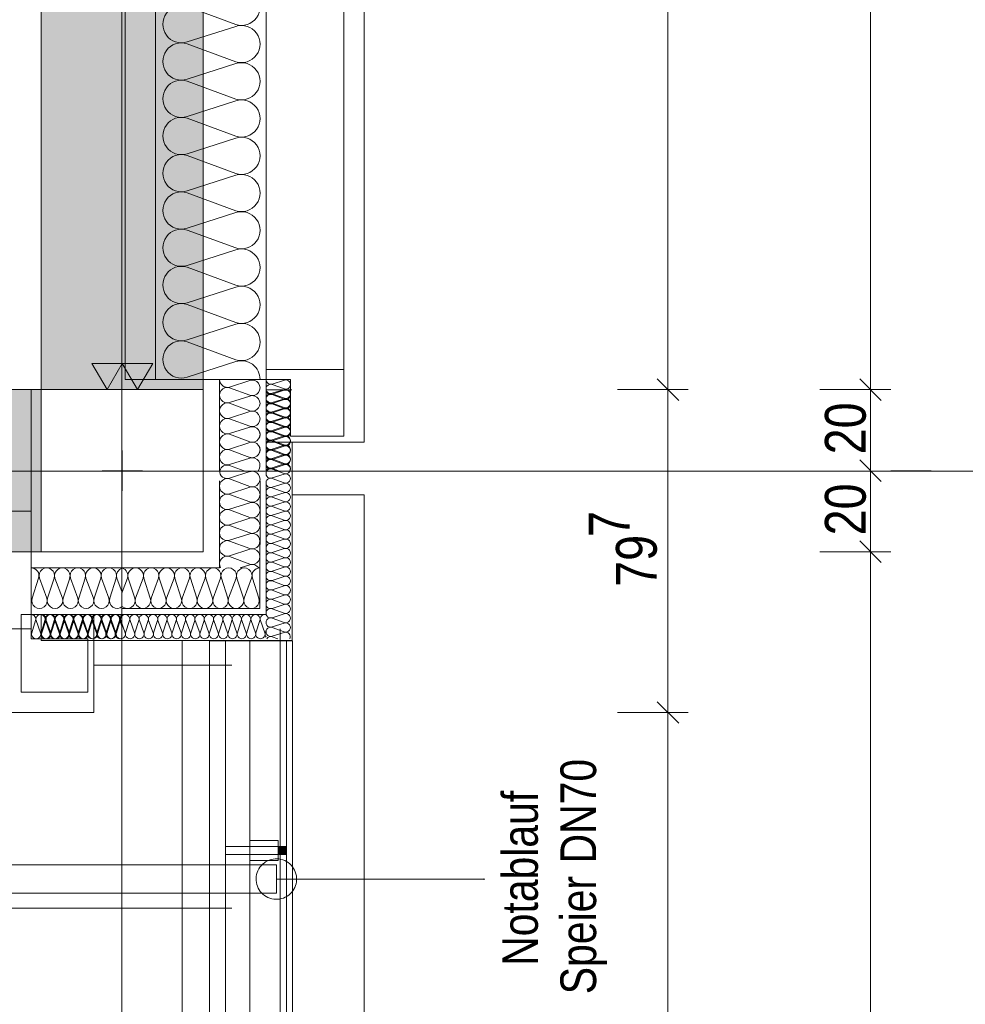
# Model space of a CAD drawing. Extents: x -620 to 3480, y 62 to 1102.
# Tile 52 of 256: x 3 to 50, y 575 to 623. Entities that reach past the tile are written whole.
import ezdxf
from ezdxf.lldxf.tags import DXFTag

# ---------------------------------------------------------------- set-up
doc = ezdxf.new("R2010")
doc.units = 0
doc.layers.get('0').update_dxf_attribs({"lineweight": 13})
for name, color, linetype, lineweight, true_color in [('30 -33 Aussenwände- 3 Aussenstützen', 7, 'Continuous', 50, 0x0000dd), ('30 -33 Aussenwände- 7 Fassade_ Elemente', 7, 'Continuous', 9, 0x00aacc), ('30 -34 Innenwände- 6 Elemente', 7, 'Continuous', 9, 0xff6633), ('30 -35 Decken- 1 Konstruktion-Träger- Stahlbeton', 7, 'grob-A06G9SLJ8I', 13, 0x33aa00), ('30 -36 Dächer- 3 Dachbeläge', 7, 'Continuous', 15, 0x9999ff), ('30 -36 Dächer- 4 Dachbekleidungen', 7, 'Continuous', 9, 0xccccff), ('40 -41 Abwasser_Wasser_Gas- 1 Abwasser + sanitäre Anlagen', 7, 'Continuous', 9, 0xff6633), ('70 -72 Beschriftung- 1 Beschriftung allgemein', 7, 'Continuous', 9, 0xff6633), ('70 -72 Beschriftung- 2 Beschriftung Bauteile', 7, 'Continuous', 9, 0x9999ff), ('70 -76 Bemaßung- 2 Allgemein', 9, 'Continuous', 5, 0x808080), ('iwb_Schraffur_Unterzug', 7, 'Continuous', 5, 0xffffcc)]:
    doc.layers.add(name, color=color, linetype=linetype, lineweight=lineweight, true_color=true_color)
for name, color, linetype, lineweight in [('40 -41 Abwasser_Wasser_Gas- 2 Wasser-1', 7, 'Continuous', 15), ('60- 61 allgemeine Ausstattung- 4 Terrassen', 7, 'Continuous', 9), ('70 -71 Achsen- 1 Gebäudeachsen', 7, 'STRICHPUNKT2-A06G9SLK8I', 18)]:
    doc.layers.add(name, color=color, linetype=linetype, lineweight=lineweight)
doc.styles.get("Standard").update_dxf_attribs({"font": 'ARIALN.TTF'})
tags = doc.linetypes.add('grob-A06G9SLJ8I', pattern=[14, 3, -8, 3]).pattern_tags.tags
tags[8:9] = [DXFTag(74, 4), DXFTag(75, 0), DXFTag(340, '0'), DXFTag(46, 0.0), DXFTag(50, 0.0), DXFTag(44, 0.0), DXFTag(45, 0.0)]
tags[6:7] = [DXFTag(74, 4), DXFTag(75, 0), DXFTag(340, '0'), DXFTag(46, 0.0), DXFTag(50, 0.0), DXFTag(44, 0.0), DXFTag(45, 0.0)]
tags[4:5] = [DXFTag(74, 4), DXFTag(75, 0), DXFTag(340, '0'), DXFTag(46, 0.0), DXFTag(50, 0.0), DXFTag(44, 0.0), DXFTag(45, 0.0)]
tags = doc.linetypes.add('STRICHPUNKT2-A06G9SLK8I', pattern=[12.7, 6.35, -3.175, 0, -3.175]).pattern_tags.tags
tags[10:11] = [DXFTag(74, 4), DXFTag(75, 0), DXFTag(340, '0'), DXFTag(46, 0.0), DXFTag(50, 0.0), DXFTag(44, 0.0), DXFTag(45, 0.0)]
tags[8:9] = [DXFTag(74, 4), DXFTag(75, 0), DXFTag(340, '0'), DXFTag(46, 0.0), DXFTag(50, 0.0), DXFTag(44, 0.0), DXFTag(45, 0.0)]
tags[6:7] = [DXFTag(74, 4), DXFTag(75, 0), DXFTag(340, '0'), DXFTag(46, 0.0), DXFTag(50, 0.0), DXFTag(44, 0.0), DXFTag(45, 0.0)]
tags[4:5] = [DXFTag(74, 4), DXFTag(75, 0), DXFTag(340, '0'), DXFTag(46, 0.0), DXFTag(50, 0.0), DXFTag(44, 0.0), DXFTag(45, 0.0)]

# ---------------------------------------------------------------- blocks, each defined once
blk = doc.blocks.new('Referenz-A06G9SLM8I')
at = {"layer": '30 -33 Aussenwände- 3 Aussenstützen', "color": 0, "linetype": 'Continuous', "lineweight": -2, "ltscale": 0.13}
for p, q in [((3.996, 604.904), (3.996, 596.904)), ((11.996, 604.904), (3.996, 604.904)), ((11.996, 596.904), (11.996, 604.904)), ((3.996, 596.904), (11.996, 596.904))]:
    blk.add_line(p, q, dxfattribs=at)
at = {"layer": '30 -33 Aussenwände- 3 Aussenstützen', "color": 0, "lineweight": -2}
for p, q in [((7.996, 601.904), (7.996, 599.904)), ((6.996, 600.904), (8.996, 600.904))]:
    blk.add_line(p, q, dxfattribs=at)
at = {"layer": '30 -33 Aussenwände- 7 Fassade_ Elemente', "color": 0, "linetype": 'Continuous', "lineweight": -2, "ltscale": 0.13}
for p, q in [((15.096, 765.904), (15.096, 600.904)), ((19.936, 602.304), (19.936, 764.504)), ((8.136, 761.404), (8.136, 605.404)), ((9.636, 605.404), (9.636, 761.404)), ((15.096, 605.904), (15.096, 760.904)), ((18.936, 760.904), (18.936, 605.904)), ((11.196, 623.815), (13.596, 622.928)), ((13.596, 622.838), (11.196, 622.067)), ((11.196, 621.977), (13.596, 621.09)), ((13.596, 621), (11.196, 620.228)), ((11.196, 620.138), (13.596, 619.251)), ((13.596, 619.161), (11.196, 618.39)), ((11.196, 618.3), (13.596, 617.412)), ((13.596, 617.322), (11.196, 616.551)), ((11.196, 616.461), (13.596, 615.574)), ((13.596, 615.484), (11.196, 614.713)), ((11.196, 614.623), (13.596, 613.735)), ((13.596, 613.645), (11.196, 612.874)), ((11.196, 612.784), (13.596, 611.897)), ((13.596, 611.807), (11.196, 611.036)), ((11.196, 610.946), (13.596, 610.058)), ((13.596, 609.968), (11.196, 609.197)), ((11.196, 609.107), (13.596, 608.22)), ((13.596, 608.13), (11.196, 607.359)), ((11.196, 607.269), (13.596, 606.381)), ((13.596, 606.291), (11.196, 605.52)), ((15.096, 605.904), (15.096, 605.404)), ((18.936, 605.904), (15.096, 605.904)), ((18.936, 602.604), (18.936, 605.904)), ((8.136, 605.404), (15.096, 605.404)), ((12.796, 605.404), (9.636, 605.404)), ((15.096, 605.404), (12.796, 605.404)), ((12.796, 600.904), (12.796, 605.404)), ((13.296, 605.035), (14.296, 605.356)), ((15.096, 605.404), (15.096, 602.304)), ((15.096, 600.904), (15.096, 605.404)), ((15.096, 605.404), (16.296, 605.404)), ((15.396, 605.182), (15.996, 605.375)), ((15.996, 604.938), (15.396, 605.16)), ((16.296, 605.404), (16.296, 602.604)), ((3.496, 604.904), (-152.504, 604.904)), ((1.096, 604.904), (3.496, 604.904)), ((3.496, 593.804), (3.496, 604.904)), ((3.496, 604.904), (3.496, 598.904)), ((14.296, 604.627), (13.296, 604.997)), ((15.093, 604.901), (16.373, 604.901)), ((15.393, 604.679), (15.993, 604.872)), ((15.993, 604.435), (15.393, 604.657)), ((15.396, 604.723), (15.996, 604.915)), ((15.996, 604.478), (15.396, 604.7)), ((13.296, 604.269), (14.296, 604.59)), ((14.296, 603.861), (13.296, 604.231)), ((15.393, 604.22), (15.993, 604.412)), ((15.993, 603.975), (15.393, 604.197)), ((15.395, 604.263), (15.996, 604.456)), ((15.995, 604.018), (15.395, 604.241)), ((13.296, 603.503), (14.296, 603.824)), ((15.393, 603.76), (15.993, 603.953)), ((15.993, 603.516), (15.393, 603.737)), ((15.395, 603.804), (15.995, 603.996)), ((15.995, 603.559), (15.395, 603.781)), ((14.296, 603.095), (13.296, 603.465)), ((15.393, 603.3), (15.993, 603.493)), ((15.993, 603.056), (15.393, 603.278)), ((15.395, 603.344), (15.995, 603.536)), ((15.994, 603.099), (15.395, 603.321)), ((13.296, 602.736), (14.296, 603.058)), ((14.296, 602.329), (13.296, 602.699)), ((15.393, 602.841), (15.993, 603.033)), ((15.993, 602.596), (15.393, 602.818)), ((15.394, 602.884), (15.994, 603.077)), ((15.994, 602.639), (15.394, 602.862)), ((13.296, 601.97), (14.296, 602.292)), ((15.096, 602.304), (19.936, 602.304)), ((15.393, 602.381), (15.993, 602.574)), ((15.993, 602.137), (15.393, 602.359)), ((15.394, 602.425), (15.994, 602.617)), ((15.994, 602.18), (15.394, 602.402)), ((16.296, 602.604), (18.936, 602.604)), ((16.376, 602.304), (16.376, 592.524)), ((7.996, 599.904), (7.996, 601.904)), ((14.296, 601.563), (13.296, 601.933)), ((15.393, 601.921), (15.993, 602.114)), ((15.993, 601.677), (15.393, 601.899)), ((15.394, 601.965), (15.994, 602.157)), ((15.993, 601.72), (15.394, 601.942)), ((13.296, 601.204), (14.296, 601.526)), ((15.393, 601.505), (15.993, 601.698)), ((15.393, 601.462), (15.993, 601.655)), ((15.993, 601.261), (15.393, 601.483)), ((15.993, 601.217), (15.393, 601.439)), ((15.393, 601.046), (15.993, 601.238)), ((8.996, 600.904), (6.996, 600.904)), ((13.296, 601.167), (14.006, 600.904)), ((13.296, 600.535), (14.296, 600.856)), ((15.393, 601.002), (15.993, 601.195)), ((15.393, 601.023), (15.715, 600.904)), ((15.993, 600.758), (15.393, 600.98)), ((12.796, 600.404), (12.793, 596.104)), ((14.296, 600.127), (13.296, 600.498)), ((14.796, 600.403), (14.791, 594.104)), ((15.096, 600.403), (15.091, 593.804)), ((15.393, 600.543), (15.993, 600.735)), ((15.993, 600.298), (15.393, 600.52)), ((15.393, 600.083), (15.993, 600.276)), ((13.295, 599.769), (14.296, 600.09)), ((15.993, 599.839), (15.393, 600.06)), ((15.393, 599.623), (15.993, 599.816)), ((14.295, 599.361), (13.295, 599.731)), ((13.295, 599.003), (14.295, 599.324)), ((15.993, 599.379), (15.393, 599.601)), ((15.393, 599.164), (15.993, 599.356)), ((19.936, 599.704), (16.376, 599.704)), ((16.376, 599.704), (16.376, 592.524)), ((19.936, 542.304), (19.936, 599.704)), ((3.496, 598.904), (1.096, 598.904)), ((3.496, 598.904), (3.496, 593.104)), ((14.295, 598.595), (13.295, 598.965)), ((15.993, 598.919), (15.393, 599.141)), ((15.393, 598.704), (15.993, 598.897)), ((13.294, 598.237), (14.295, 598.557)), ((15.993, 598.46), (15.393, 598.681)), ((15.393, 598.244), (15.993, 598.437)), ((14.294, 597.829), (13.294, 598.199)), ((15.993, 598), (15.393, 598.222)), ((15.393, 597.785), (15.993, 597.978)), ((13.294, 597.471), (14.294, 597.791)), ((14.293, 597.063), (13.294, 597.433)), ((15.993, 597.54), (15.393, 597.762)), ((15.393, 597.325), (15.993, 597.518)), ((13.293, 596.705), (14.293, 597.025)), ((15.993, 597.081), (15.393, 597.303)), ((15.393, 596.865), (15.993, 597.058)), ((14.293, 596.297), (13.293, 596.667)), ((15.993, 596.621), (15.393, 596.843)), ((15.393, 596.406), (15.993, 596.599)), ((15.993, 596.162), (15.393, 596.383)), ((3.496, 596.104), (7.996, 596.104)), ((3.496, 593.804), (3.496, 596.104)), ((12.793, 596.104), (7.996, 596.104)), ((13.807, 596.103), (14.293, 596.259)), ((15.393, 595.946), (15.993, 596.139)), ((15.993, 595.702), (15.393, 595.924)), ((3.866, 595.604), (3.544, 594.604)), ((4.273, 594.604), (3.903, 595.604)), ((4.632, 595.604), (4.31, 594.604)), ((5.039, 594.604), (4.669, 595.604)), ((5.398, 595.604), (5.076, 594.604)), ((5.805, 594.604), (5.435, 595.604)), ((6.164, 595.604), (5.842, 594.604)), ((6.571, 594.604), (6.201, 595.604)), ((6.93, 595.604), (6.608, 594.604)), ((7.337, 594.604), (6.967, 595.604)), ((7.696, 595.604), (7.374, 594.604)), ((7.733, 595.604), (7.996, 594.894)), ((8.253, 595.604), (7.996, 594.909)), ((8.291, 595.604), (8.612, 594.604)), ((8.649, 594.604), (9.019, 595.604)), ((9.057, 595.604), (9.378, 594.604)), ((9.416, 594.604), (9.785, 595.604)), ((9.823, 595.604), (10.144, 594.604)), ((10.182, 594.604), (10.551, 595.604)), ((10.589, 595.604), (10.91, 594.604)), ((10.948, 594.604), (11.317, 595.604)), ((11.355, 595.604), (11.676, 594.604)), ((11.714, 594.604), (12.083, 595.604)), ((12.121, 595.604), (12.442, 594.604)), ((12.48, 594.604), (12.849, 595.604)), ((12.887, 595.604), (13.208, 594.604)), ((13.246, 594.604), (13.615, 595.604)), ((13.653, 595.604), (13.974, 594.604)), ((14.012, 594.604), (14.382, 595.604)), ((14.419, 595.604), (14.74, 594.604)), ((15.393, 595.487), (15.993, 595.679)), ((15.993, 595.242), (15.393, 595.464)), ((15.393, 595.027), (15.993, 595.22)), ((15.993, 594.783), (15.393, 595.004)), ((15.393, 594.567), (15.993, 594.76)), ((15.993, 594.323), (15.393, 594.545)), ((14.791, 594.104), (7.996, 594.104)), ((15.393, 594.108), (15.993, 594.3)), ((15.993, 593.863), (15.393, 594.085)), ((2.996, 593.804), (3.496, 593.804)), ((2.996, 589.964), (2.996, 593.804)), ((6.596, 593.804), (3.496, 593.804)), ((7.996, 593.804), (3.496, 593.804)), ((3.496, 593.804), (3.496, 592.604)), ((3.718, 593.504), (3.525, 592.904)), ((3.963, 592.904), (3.74, 593.504)), ((4.177, 593.504), (3.985, 592.904)), ((3.996, 592.524), (3.996, 593.804)), ((3.996, 592.524), (3.996, 593.804)), ((4.218, 593.504), (4.025, 592.904)), ((4.422, 592.905), (4.2, 593.504)), ((4.462, 592.904), (4.24, 593.504)), ((4.637, 593.505), (4.445, 592.905)), ((4.677, 593.504), (4.484, 592.904)), ((4.882, 592.905), (4.66, 593.505)), ((4.922, 592.904), (4.7, 593.504)), ((5.097, 593.505), (4.904, 592.905)), ((5.137, 593.504), (4.944, 592.904)), ((5.341, 592.905), (5.119, 593.505)), ((5.381, 592.904), (5.159, 593.504)), ((5.556, 593.506), (5.364, 592.905)), ((5.597, 593.504), (5.404, 592.904)), ((5.801, 592.906), (5.579, 593.506)), ((5.841, 592.904), (5.619, 593.504)), ((6.016, 593.506), (5.824, 592.906)), ((6.056, 593.504), (5.863, 592.904)), ((6.261, 592.906), (6.038, 593.506)), ((6.301, 592.904), (6.079, 593.504)), ((6.476, 593.506), (6.283, 592.906)), ((6.516, 593.504), (6.323, 592.904)), ((6.72, 592.906), (6.498, 593.506)), ((6.76, 592.904), (6.538, 593.504)), ((6.596, 588.964), (6.596, 593.804)), ((6.935, 593.507), (6.743, 592.906)), ((6.975, 593.504), (6.783, 592.904)), ((7.18, 592.907), (6.958, 593.507)), ((7.22, 592.904), (6.998, 593.504)), ((7.395, 593.507), (7.202, 592.907)), ((7.435, 593.504), (7.242, 592.904)), ((7.64, 592.907), (7.417, 593.507)), ((7.679, 592.904), (7.458, 593.504)), ((7.854, 593.507), (7.662, 592.907)), ((7.895, 593.504), (7.702, 592.904)), ((7.877, 593.507), (7.996, 593.185)), ((8.139, 592.904), (7.917, 593.504)), ((15.091, 593.804), (7.996, 593.804)), ((8.354, 593.504), (8.162, 592.904)), ((8.599, 592.904), (8.377, 593.504)), ((8.814, 593.504), (8.621, 592.904)), ((9.058, 592.904), (8.837, 593.504)), ((9.274, 593.504), (9.081, 592.904)), ((9.518, 592.904), (9.296, 593.504)), ((9.733, 593.504), (9.54, 592.904)), ((9.978, 592.904), (9.756, 593.504)), ((10.193, 593.504), (10, 592.904)), ((10.437, 592.904), (10.215, 593.504)), ((10.653, 593.504), (10.46, 592.904)), ((10.897, 592.904), (10.675, 593.504)), ((11.112, 593.504), (10.919, 592.904)), ((11.356, 592.904), (11.135, 593.504)), ((11.572, 593.504), (11.379, 592.904)), ((11.816, 592.904), (11.594, 593.504)), ((12.031, 593.504), (11.839, 592.904)), ((12.276, 592.904), (12.054, 593.504)), ((12.491, 593.504), (12.298, 592.904)), ((12.735, 592.904), (12.514, 593.504)), ((12.951, 593.504), (12.758, 592.904)), ((13.195, 592.904), (12.973, 593.504)), ((13.41, 593.504), (13.217, 592.904)), ((13.655, 592.904), (13.433, 593.504)), ((13.87, 593.504), (13.677, 592.904)), ((14.114, 592.904), (13.892, 593.504)), ((14.33, 593.504), (14.137, 592.904)), ((14.574, 592.904), (14.352, 593.504)), ((14.789, 593.504), (14.596, 592.904)), ((15.034, 592.904), (14.812, 593.504)), ((15.393, 593.648), (15.993, 593.841)), ((15.993, 593.404), (15.393, 593.626)), ((3.496, 593.104), (0.196, 593.104)), ((15.096, 593.028), (15.056, 592.904)), ((15.393, 593.188), (15.993, 593.381)), ((15.993, 592.944), (15.393, 593.166)), ((15.796, 593.104), (15.796, 203.104)), ((3.496, 592.604), (6.296, 592.604)), ((16.376, 592.524), (3.996, 592.524)), ((6.296, 592.604), (6.296, 589.964)), ((15.393, 592.729), (15.993, 592.922)), ((15.393, 592.706), (15.669, 592.604)), ((15.796, 592.524), (15.796, 542.304)), ((16.376, 592.524), (15.796, 592.524)), ((6.296, 589.964), (2.996, 589.964)), ((-155.604, 588.964), (6.596, 588.964))]:
    blk.add_line(p, q, dxfattribs=at)
for centre, major_axis, end_param in [((13.877, 623.802), (-0.282, -0.874), 3.764652), ((10.914, 622.941), (0.282, 0.874), 3.765224), ((13.877, 621.964), (-0.282, -0.874), 3.764652), ((10.914, 621.102), (0.282, 0.874), 3.765224), ((13.877, 620.125), (-0.282, -0.874), 3.764652), ((10.914, 619.264), (0.282, 0.874), 3.765224), ((13.877, 618.287), (-0.282, -0.874), 3.764652), ((10.914, 617.425), (0.282, 0.874), 3.765224), ((13.877, 616.448), (-0.282, -0.874), 3.764652), ((10.914, 615.587), (0.282, 0.874), 3.765224), ((13.877, 614.61), (-0.282, -0.874), 3.764652), ((10.914, 613.748), (0.282, 0.874), 3.765224), ((13.877, 612.771), (-0.282, -0.874), 3.764652), ((10.914, 611.91), (0.282, 0.874), 3.765224), ((13.877, 610.933), (-0.282, -0.874), 3.764652), ((10.914, 610.071), (0.282, 0.874), 3.765224), ((13.877, 609.094), (-0.282, -0.874), 3.764652), ((10.914, 608.233), (0.282, 0.874), 3.765224), ((13.877, 607.256), (-0.282, -0.874), 3.764652), ((10.914, 606.394), (0.282, 0.874), 3.765224), ((13.877, 605.417), (0.918, -0.013), 1.896254), ((13.179, 605.399), (-0.383, 0.005), 1.896254), ((14.413, 604.992), (-0.117, -0.364), 3.765224), ((15.325, 604.941), (0.071, 0.219), 3.764652), ((15.326, 605.401), (-0.23, 0.003), 1.896254), ((16.066, 605.156), (-0.071, -0.219), 3.765224), ((13.179, 604.633), (0.117, 0.364), 3.764652), ((14.413, 604.226), (-0.117, -0.364), 3.765224), ((15.322, 604.438), (0.07, 0.219), 3.764652), ((15.325, 604.482), (0.071, 0.219), 3.764652), ((15.322, 604.898), (-0.23, 0.003), 1.896254), ((16.063, 604.653), (-0.07, -0.219), 3.765224), ((16.066, 604.697), (-0.071, -0.219), 3.765224), ((13.179, 603.867), (0.117, 0.364), 3.764652), ((15.322, 603.978), (0.07, 0.219), 3.764652), ((15.325, 604.022), (0.071, 0.219), 3.764652), ((16.063, 604.194), (-0.07, -0.219), 3.765224), ((16.066, 604.237), (-0.071, -0.219), 3.765224), ((14.413, 603.46), (-0.117, -0.364), 3.765224), ((15.322, 603.519), (0.07, 0.219), 3.764652), ((15.324, 603.562), (0.071, 0.219), 3.764652), ((16.063, 603.734), (-0.07, -0.219), 3.765224), ((16.065, 603.777), (-0.071, -0.219), 3.765224), ((13.179, 603.101), (0.117, 0.364), 3.764652), ((13.179, 603.101), (-0.31, 0.225), 1.254884), ((13.179, 603.101), (0.117, 0.364), 1.254884), ((15.322, 603.059), (0.07, 0.219), 3.764652), ((15.324, 603.103), (0.071, 0.219), 3.764652), ((16.063, 603.275), (-0.07, -0.219), 3.765224), ((16.065, 603.318), (-0.071, -0.219), 3.765224), ((13.179, 602.335), (0.117, 0.364), 3.764652), ((13.179, 603.101), (-0.31, -0.225), 1.254884), ((13.179, 602.335), (0.117, 0.364), 1.254884), ((14.413, 602.694), (0.31, 0.225), 1.255075), ((14.413, 602.694), (-0.117, -0.364), 3.765224), ((14.413, 602.694), (0.31, -0.225), 1.255075), ((15.322, 602.6), (0.07, 0.219), 3.764652), ((15.324, 602.643), (0.071, 0.219), 3.764652), ((16.063, 602.815), (-0.07, -0.219), 3.765224), ((16.065, 602.858), (-0.071, -0.219), 3.765224), ((13.179, 602.335), (-0.31, 0.225), 1.254884), ((14.413, 602.694), (-0.117, -0.364), 1.255075), ((14.413, 601.928), (0.31, 0.225), 1.255075), ((14.413, 601.928), (-0.117, -0.364), 3.765224), ((15.322, 602.14), (0.07, 0.219), 3.764652), ((15.323, 602.184), (0.071, 0.219), 3.764652), ((15.323, 602.184), (-0.186, 0.135), 1.254884), ((15.323, 602.184), (0.071, 0.219), 1.254884), ((16.063, 602.355), (-0.07, -0.219), 3.765224), ((16.064, 602.398), (-0.071, -0.219), 3.765224), ((13.179, 601.569), (-0.31, 0.225), 1.254884), ((13.179, 602.335), (-0.31, -0.225), 1.254884), ((13.179, 601.569), (0.117, 0.364), 1.254884), ((14.413, 601.928), (0.31, -0.225), 1.255075), ((15.322, 601.68), (0.07, 0.219), 3.764652), ((15.323, 601.724), (0.071, 0.219), 3.764652), ((15.323, 601.724), (-0.186, 0.135), 1.254884), ((15.323, 602.184), (-0.186, -0.135), 1.254884), ((15.323, 601.724), (0.071, 0.219), 1.254884), ((16.064, 601.939), (-0.071, -0.219), 3.765224), ((16.063, 601.896), (-0.07, -0.219), 3.765224), ((16.064, 601.939), (-0.071, -0.219), 1.255075), ((16.064, 601.479), (0.186, 0.135), 1.255075), ((16.064, 601.479), (-0.071, -0.219), 3.765224), ((16.064, 601.939), (0.186, 0.135), 1.255075), ((16.064, 601.939), (0.186, -0.135), 1.255075), ((13.179, 601.569), (-0.31, -0.225), 1.254884), ((14.413, 601.928), (-0.117, -0.364), 1.255075), ((14.413, 601.161), (0.283, -0.257), 2.619647), ((15.322, 601.221), (0.07, 0.219), 3.764652), ((15.323, 601.264), (-0.186, 0.135), 1.254884), ((15.323, 601.724), (-0.186, -0.135), 1.254884), ((15.323, 601.264), (0.071, 0.219), 1.254884), ((16.063, 601.436), (-0.07, -0.219), 3.765224), ((16.064, 601.479), (-0.071, -0.219), 1.255075), ((16.063, 601.019), (0.198, -0.116), 2.411197), ((16.064, 601.479), (0.186, -0.135), 1.255075), ((13.179, 600.899), (-0.383, 0.006), 1.896254), ((13.179, 600.803), (0.117, 0.364), 1.613483), ((14.413, 600.491), (-0.118, -0.364), 3.765224), ((15.322, 600.761), (0.07, 0.219), 3.764652), ((15.322, 600.805), (0.071, 0.219), 1.434048), ((15.323, 601.264), (-0.186, -0.135), 1.254884), ((16.063, 600.976), (-0.07, -0.219), 3.765224), ((16.063, 600.517), (-0.07, -0.219), 3.765224), ((13.178, 600.133), (0.118, 0.364), 3.764652), ((15.322, 600.301), (0.07, 0.219), 3.764652), ((16.063, 600.057), (-0.07, -0.219), 3.765224), ((13.178, 599.367), (0.118, 0.364), 3.764652), ((14.413, 599.725), (-0.118, -0.364), 3.765224), ((15.322, 599.842), (0.07, 0.219), 3.764652), ((16.063, 599.598), (-0.07, -0.219), 3.765224), ((14.412, 598.959), (-0.118, -0.364), 3.765224), ((15.322, 599.382), (0.07, 0.219), 3.764652), ((16.063, 599.138), (-0.07, -0.219), 3.765224), ((13.177, 598.601), (0.118, 0.364), 3.764652), ((13.177, 598.601), (-0.31, 0.225), 1.254884), ((13.177, 598.601), (0.118, 0.364), 1.254884), ((15.322, 598.923), (0.07, 0.219), 3.764652), ((16.063, 598.678), (-0.07, -0.219), 3.765224), ((13.177, 598.601), (-0.31, -0.224), 1.254884), ((14.412, 598.193), (-0.118, -0.364), 3.765224), ((14.412, 598.193), (0.31, 0.224), 1.255075), ((14.412, 598.193), (0.31, -0.225), 1.255075), ((15.322, 598.463), (0.07, 0.219), 3.764652), ((16.063, 598.219), (-0.07, -0.219), 3.765224), ((13.177, 597.835), (0.118, 0.364), 3.764652), ((13.177, 597.835), (-0.31, 0.225), 1.254884), ((13.177, 597.835), (0.118, 0.364), 1.254884), ((14.411, 597.427), (-0.118, -0.364), 3.765224), ((14.412, 598.193), (-0.118, -0.364), 1.255075), ((14.411, 597.427), (0.31, 0.224), 1.255075), ((15.322, 598.003), (0.07, 0.219), 3.764652), ((16.063, 597.759), (-0.07, -0.219), 3.765224), ((13.176, 597.069), (0.118, 0.364), 1.254884), ((13.177, 597.835), (-0.31, -0.224), 1.254884), ((14.411, 597.427), (0.31, -0.225), 1.255075), ((15.322, 597.544), (0.07, 0.219), 3.764652), ((16.063, 597.299), (-0.07, -0.219), 3.765224), ((13.176, 597.069), (-0.31, 0.225), 1.254884), ((14.411, 597.427), (-0.118, -0.364), 1.255075), ((14.41, 596.661), (0.31, 0.224), 1.255075), ((14.41, 596.661), (0.31, -0.225), 1.255075), ((15.322, 597.084), (0.07, 0.219), 3.764652), ((15.322, 596.624), (0.07, 0.219), 3.764652), ((16.063, 596.84), (-0.07, -0.219), 3.765224), ((13.175, 596.303), (0.118, 0.364), 2.429518), ((13.176, 597.069), (-0.31, -0.224), 1.254884), ((14.41, 596.661), (-0.118, -0.364), 1.255075), ((15.322, 596.165), (0.07, 0.219), 3.764652), ((16.063, 596.38), (-0.07, -0.219), 3.765224), ((3.501, 595.722), (0.364, -0.117), 1.896254), ((4.267, 595.722), (0.364, -0.117), 3.764652), ((5.033, 595.722), (0.364, -0.117), 3.764652), ((5.799, 595.722), (0.364, -0.117), 3.764652), ((5.799, 595.722), (-0.225, 0.31), 1.254884), ((5.799, 595.722), (0.225, 0.31), 1.254884), ((5.799, 595.722), (0.364, -0.117), 1.254884), ((6.565, 595.722), (0.364, -0.117), 3.764652), ((6.565, 595.722), (-0.225, 0.31), 1.254884), ((6.565, 595.722), (0.225, 0.31), 1.254884), ((6.565, 595.722), (0.364, -0.117), 1.254884), ((7.332, 595.722), (-0.225, 0.31), 1.254884), ((7.332, 595.722), (0.225, 0.31), 1.254884), ((7.332, 595.722), (0.364, -0.117), 1.254884), ((8.098, 595.722), (-0.102, 0.369), 1.613483), ((7.889, 595.722), (0.364, -0.117), 1.598679), ((8.655, 595.722), (-0.225, 0.31), 1.254884), ((8.655, 595.722), (0.225, 0.31), 1.254884), ((8.655, 595.722), (0.364, -0.117), 1.254884), ((9.421, 595.722), (0.364, -0.117), 3.764652), ((9.421, 595.722), (-0.225, 0.31), 1.254884), ((9.421, 595.722), (0.225, 0.31), 1.254884), ((9.421, 595.722), (0.364, -0.117), 1.254884), ((10.187, 595.722), (0.364, -0.117), 3.764652), ((10.187, 595.722), (-0.225, 0.31), 1.254884), ((10.187, 595.722), (0.225, 0.31), 1.254884), ((10.187, 595.722), (0.364, -0.117), 1.254884), ((10.953, 595.722), (0.364, -0.117), 3.764652), ((11.719, 595.722), (0.364, -0.117), 3.764652), ((12.485, 595.722), (0.364, -0.117), 3.764652), ((13.251, 595.722), (0.364, -0.117), 3.764652), ((14.017, 595.722), (0.364, -0.117), 3.764652), ((14.41, 595.895), (0.321, 0.208), 1.307885), ((14.783, 595.722), (0.005, 0.383), 1.896254), ((15.322, 595.705), (0.07, 0.219), 3.764652), ((16.063, 595.92), (-0.07, -0.219), 3.765224), ((15.322, 595.245), (0.07, 0.219), 3.764652), ((16.063, 595.461), (-0.07, -0.219), 3.765224), ((15.322, 594.786), (0.07, 0.219), 3.764652), ((16.063, 595.001), (-0.07, -0.219), 3.765224), ((3.908, 594.487), (-0.364, 0.117), 3.765224), ((4.674, 594.487), (-0.364, 0.117), 3.765224), ((5.441, 594.487), (-0.364, 0.117), 3.765224), ((6.207, 594.487), (-0.364, 0.117), 1.255075), ((6.207, 594.487), (-0.364, 0.117), 3.765224), ((6.207, 594.487), (0.225, -0.31), 1.255075), ((6.973, 594.487), (-0.364, 0.117), 3.765224), ((6.973, 594.487), (-0.364, 0.117), 1.255075), ((6.973, 594.487), (0.225, -0.31), 1.255075), ((7.739, 594.487), (-0.364, 0.117), 2.619647), ((8.248, 594.487), (-0.252, -0.288), 2.600578), ((9.014, 594.487), (-0.364, 0.117), 1.255075), ((9.014, 594.487), (-0.364, 0.117), 3.765224), ((9.014, 594.487), (0.225, -0.31), 1.255075), ((9.78, 594.487), (-0.364, 0.117), 3.765224), ((9.78, 594.487), (-0.364, 0.117), 1.255075), ((9.78, 594.487), (0.225, -0.31), 1.255075), ((10.546, 594.487), (-0.364, 0.117), 3.765224), ((11.312, 594.487), (-0.364, 0.117), 3.765224), ((12.078, 594.487), (-0.364, 0.117), 3.765224), ((12.844, 594.487), (-0.364, 0.117), 3.765224), ((13.61, 594.487), (-0.364, 0.117), 3.765224), ((14.376, 594.487), (-0.364, 0.117), 3.765224), ((15.322, 594.326), (0.07, 0.219), 3.764652), ((16.063, 594.542), (-0.07, -0.219), 3.765224), ((6.207, 594.487), (-0.225, -0.31), 1.255075), ((6.973, 594.487), (-0.225, -0.31), 1.255075), ((9.014, 594.487), (-0.225, -0.31), 1.255075), ((9.78, 594.487), (-0.225, -0.31), 1.255075), ((15.322, 593.867), (0.07, 0.219), 3.764652), ((15.322, 593.867), (-0.186, 0.135), 1.254884), ((15.322, 593.867), (0.07, 0.219), 1.254884), ((16.063, 594.082), (-0.07, -0.219), 3.765224), ((3.499, 593.574), (0.219, -0.07), 1.896254), ((3.959, 593.575), (0.219, -0.07), 3.764652), ((3.999, 593.575), (0.219, -0.07), 1.896254), ((4.418, 593.575), (0.219, -0.07), 3.764652), ((4.459, 593.575), (0.219, -0.07), 3.764652), ((4.878, 593.575), (0.219, -0.07), 3.764652), ((4.918, 593.575), (0.219, -0.07), 3.764652), ((5.338, 593.576), (0.219, -0.07), 3.764652), ((5.378, 593.575), (0.219, -0.07), 3.764652), ((5.797, 593.576), (0.219, -0.07), 3.764652), ((5.838, 593.575), (0.219, -0.07), 3.764652), ((6.257, 593.576), (0.219, -0.07), 3.764652), ((6.297, 593.575), (0.219, -0.07), 3.764652), ((6.717, 593.577), (0.219, -0.07), 3.764652), ((6.717, 593.577), (-0.135, 0.186), 1.254884), ((6.757, 593.575), (0.219, -0.07), 3.764652), ((6.717, 593.577), (0.135, 0.186), 1.254884), ((6.717, 593.577), (0.219, -0.07), 1.254884), ((7.176, 593.577), (0.219, -0.07), 3.764652), ((7.176, 593.577), (-0.135, 0.186), 1.254884), ((7.217, 593.575), (0.219, -0.07), 3.764652), ((7.176, 593.577), (0.135, 0.186), 1.254884), ((7.176, 593.577), (0.219, -0.07), 1.254884), ((7.636, 593.577), (-0.135, 0.186), 1.254884), ((7.676, 593.575), (0.219, -0.07), 3.764652), ((7.636, 593.577), (0.135, 0.186), 1.254884), ((7.636, 593.577), (0.219, -0.07), 1.254884), ((8.095, 593.578), (-0.1, 0.207), 1.434048), ((8.136, 593.575), (0.219, -0.07), 3.764652), ((8.595, 593.575), (0.219, -0.07), 3.764652), ((9.055, 593.575), (0.219, -0.07), 3.764652), ((9.515, 593.575), (0.219, -0.07), 3.764652), ((9.974, 593.575), (0.219, -0.07), 3.764652), ((10.434, 593.575), (0.219, -0.07), 3.764652), ((10.894, 593.575), (0.219, -0.07), 3.764652), ((11.353, 593.575), (0.219, -0.07), 3.764652), ((11.813, 593.575), (0.219, -0.07), 3.764652), ((12.272, 593.575), (0.219, -0.07), 3.764652), ((12.732, 593.575), (0.219, -0.07), 3.764652), ((13.192, 593.575), (0.219, -0.07), 3.764652), ((13.651, 593.575), (0.219, -0.07), 3.764652), ((13.651, 593.575), (-0.135, 0.186), 1.254884), ((13.651, 593.575), (0.135, 0.186), 1.254884), ((13.651, 593.575), (0.219, -0.07), 1.254884), ((14.111, 593.575), (0.219, -0.07), 3.764652), ((14.111, 593.575), (-0.135, 0.186), 1.254884), ((14.111, 593.575), (0.135, 0.186), 1.254884), ((14.111, 593.575), (0.219, -0.07), 1.254884), ((14.571, 593.575), (-0.135, 0.186), 1.254884), ((14.571, 593.575), (0.135, 0.186), 1.254884), ((14.571, 593.575), (0.219, -0.07), 1.254884), ((15.03, 593.575), (0.066, 0.22), 2.172087), ((15.322, 593.407), (0.07, 0.219), 3.764652), ((15.322, 593.407), (-0.186, 0.135), 1.254884), ((15.322, 593.867), (-0.186, -0.135), 1.254884), ((15.322, 593.407), (0.07, 0.219), 1.254884), ((16.063, 593.622), (-0.07, -0.219), 3.765224), ((16.063, 593.622), (0.186, 0.135), 1.255075), ((16.063, 593.622), (-0.07, -0.219), 1.255075), ((16.063, 593.622), (0.186, -0.135), 1.255075), ((15.322, 592.947), (-0.186, 0.135), 1.254884), ((15.322, 593.407), (-0.186, -0.135), 1.254884), ((15.322, 592.947), (0.07, 0.219), 1.254884), ((16.063, 593.163), (-0.07, -0.219), 3.765224), ((16.063, 593.163), (0.186, 0.135), 1.255075), ((16.063, 593.163), (-0.07, -0.219), 1.255075), ((16.063, 593.163), (0.186, -0.135), 1.255075), ((3.744, 592.834), (-0.219, 0.07), 3.765224), ((4.204, 592.834), (-0.219, 0.07), 3.765224), ((4.243, 592.834), (-0.219, 0.07), 3.765224), ((4.663, 592.834), (-0.219, 0.07), 3.765224), ((4.703, 592.834), (-0.219, 0.07), 3.765224), ((5.123, 592.835), (-0.219, 0.07), 3.765224), ((5.163, 592.834), (-0.219, 0.07), 3.765224), ((5.583, 592.835), (-0.219, 0.07), 3.765224), ((5.622, 592.834), (-0.219, 0.07), 3.765224), ((6.042, 592.835), (-0.219, 0.07), 3.765224), ((6.082, 592.834), (-0.219, 0.07), 3.765224), ((6.502, 592.836), (-0.219, 0.07), 3.765224), ((6.542, 592.834), (-0.219, 0.07), 3.765224), ((6.961, 592.836), (-0.219, 0.07), 3.765224), ((6.961, 592.836), (-0.219, 0.07), 1.255075), ((7.001, 592.834), (-0.219, 0.07), 3.765224), ((6.961, 592.836), (-0.135, -0.186), 1.255075), ((6.961, 592.836), (0.135, -0.186), 1.255075), ((7.421, 592.836), (-0.219, 0.07), 3.765224), ((7.421, 592.836), (-0.219, 0.07), 1.255075), ((7.461, 592.834), (-0.219, 0.07), 3.765224), ((7.421, 592.836), (-0.135, -0.186), 1.255075), ((7.421, 592.836), (0.135, -0.186), 1.255075), ((7.881, 592.837), (-0.219, 0.07), 2.411197), ((7.92, 592.834), (-0.219, 0.07), 3.765224), ((8.38, 592.834), (-0.219, 0.07), 3.765224), ((8.84, 592.834), (-0.219, 0.07), 3.765224), ((9.299, 592.834), (-0.219, 0.07), 3.765224), ((9.759, 592.834), (-0.219, 0.07), 3.765224), ((10.219, 592.834), (-0.219, 0.07), 3.765224), ((10.678, 592.834), (-0.219, 0.07), 3.765224), ((11.138, 592.834), (-0.219, 0.07), 3.765224), ((11.598, 592.834), (-0.219, 0.07), 3.765224), ((12.057, 592.834), (-0.219, 0.07), 3.765224), ((12.517, 592.834), (-0.219, 0.07), 3.765224), ((12.976, 592.834), (-0.219, 0.07), 3.765224), ((13.436, 592.834), (-0.219, 0.07), 3.765224), ((13.896, 592.834), (-0.219, 0.07), 3.765224), ((13.896, 592.834), (-0.219, 0.07), 1.255075), ((13.896, 592.834), (-0.135, -0.186), 1.255075), ((13.896, 592.834), (0.135, -0.186), 1.255075), ((14.355, 592.834), (-0.219, 0.07), 3.765224), ((14.355, 592.834), (-0.219, 0.07), 1.255075), ((14.355, 592.834), (-0.135, -0.186), 1.255075), ((14.355, 592.834), (0.135, -0.186), 1.255075), ((14.815, 592.834), (-0.219, 0.07), 1.255075), ((14.815, 592.834), (-0.135, -0.186), 1.255075), ((14.815, 592.834), (0.135, -0.186), 1.255075), ((15.275, 592.834), (-0.219, 0.07), 0.990893), ((15.322, 592.488), (0.07, 0.219), 1.349822), ((15.322, 592.947), (-0.186, -0.135), 1.254884), ((16.063, 592.703), (0.207, -0.099), 2.32715)]:
    blk.add_ellipse(centre, major_axis=major_axis, ratio=1, start_param=0, end_param=end_param, dxfattribs=at)
at = {"layer": '30 -34 Innenwände- 6 Elemente', "color": 0, "linetype": 'Continuous', "lineweight": -2, "ltscale": 0.13}
for p, q in [((13.096, 592.524), (12.296, 592.524)), ((12.296, 592.524), (12.296, 206.604)), ((13.096, 205.804), (13.096, 592.524)), ((16.096, 592.524), (14.296, 592.524)), ((14.296, 592.524), (14.296, 204.604)), ((16.096, 202.804), (16.096, 592.524))]:
    blk.add_line(p, q, dxfattribs=at)
at = {"layer": '30 -35 Decken- 1 Konstruktion-Träger- Stahlbeton', "color": 0, "lineweight": -2}
for p, q in [((3.996, 986.904), (3.996, 604.904)), ((11.996, 986.904), (11.996, 604.904)), ((-483.004, 604.904), (3.996, 604.904)), ((-483.004, 596.904), (3.996, 596.904))]:
    blk.add_line(p, q, dxfattribs=at)
at = {"layer": '30 -35 Decken- 1 Konstruktion-Träger- Stahlbeton', "color": 0, "linetype": 'Continuous', "lineweight": -2, "ltscale": 0.13}
for p, q in [((3.996, 604.904), (3.996, 596.904)), ((11.996, 604.904), (3.996, 604.904))]:
    blk.add_line(p, q, dxfattribs=at)
at = {"layer": '30 -36 Dächer- 3 Dachbeläge', "color": 0, "linetype": 'Continuous', "lineweight": -2, "ltscale": 0.13}
for p, q in [((13.096, 205.804), (13.096, 592.504)), ((13.096, 592.504), (16.396, 592.504)), ((16.396, 592.504), (16.396, 202.504))]:
    blk.add_line(p, q, dxfattribs=at)
at = {"layer": '30 -36 Dächer- 3 Dachbeläge', "color": 0, "lineweight": -2}
for p, q in [((16.096, 582.354), (15.696, 582.354)), ((15.696, 582.354), (15.696, 581.954)), ((15.696, 581.954), (16.096, 581.954))]:
    blk.add_line(p, q, dxfattribs=at)
for points in [[(15.696, 581.954), (15.696, 582.354), (16.096, 581.954)], [(16.096, 581.954), (15.696, 582.354), (16.096, 582.354)]]:
    blk.add_solid(points, dxfattribs=at)
at = {"layer": '30 -36 Dächer- 4 Dachbekleidungen', "color": 0, "linetype": 'Continuous', "lineweight": -2, "ltscale": 0.13}
for p, q in [((13.096, 592.504), (12.296, 592.504)), ((12.296, 592.504), (12.296, 206.604)), ((13.096, 205.804), (13.096, 592.504)), ((16.096, 592.504), (14.296, 592.504)), ((14.296, 592.504), (14.296, 204.604)), ((16.096, 202.804), (16.096, 592.504)), ((14.296, 582.354), (13.096, 582.354)), ((13.096, 582.354), (13.096, 581.954)), ((14.296, 582.654), (15.696, 582.654)), ((14.296, 582.354), (15.696, 582.354)), ((15.696, 582.654), (15.696, 582.354)), ((15.696, 582.354), (15.696, 581.954)), ((13.096, 581.954), (14.296, 581.954)), ((15.696, 581.954), (14.296, 581.954)), ((15.696, 581.654), (15.696, 581.954)), ((14.296, 581.654), (15.696, 581.654))]:
    blk.add_line(p, q, dxfattribs=at)
at = {"layer": '40 -41 Abwasser_Wasser_Gas- 1 Abwasser + sanitäre Anlagen', "color": 0, "linetype": 'grob-A06G9SLJ8I', "lineweight": -2, "ltscale": 0.13}
for p, q in [((-156.304, 581.444), (15.601, 581.444)), ((15.601, 581.444), (15.601, 580.044)), ((15.601, 580.044), (-157.704, 580.044))]:
    blk.add_line(p, q, dxfattribs=at)
at = {"layer": '40 -41 Abwasser_Wasser_Gas- 2 Wasser-1', "color": 0, "linetype": 'Continuous', "lineweight": -2, "ltscale": 0.13}
for p, q in [((14.735, 581.244), (14.788, 581.327)), ((14.788, 581.327), (14.849, 581.404)), ((14.849, 581.404), (14.918, 581.474)), ((14.918, 581.474), (14.993, 581.538)), ((14.993, 581.538), (15.073, 581.593)), ((15.073, 581.593), (15.159, 581.641)), ((15.159, 581.641), (15.249, 581.68)), ((15.249, 581.68), (15.342, 581.71)), ((15.342, 581.71), (15.438, 581.731)), ((15.438, 581.731), (15.536, 581.742)), ((15.536, 581.742), (15.634, 581.744)), ((15.634, 581.744), (15.732, 581.736)), ((15.732, 581.736), (15.828, 581.718)), ((15.828, 581.718), (15.923, 581.691)), ((15.923, 581.691), (16.014, 581.655)), ((16.014, 581.655), (16.101, 581.61)), ((16.101, 581.61), (16.184, 581.557)), ((16.184, 581.557), (16.261, 581.496)), ((16.261, 581.496), (16.331, 581.428)), ((16.331, 581.428), (16.395, 581.353)), ((16.395, 581.353), (16.451, 581.272)), ((14.602, 580.777), (14.61, 580.875)), ((14.61, 580.875), (14.627, 580.971)), ((14.627, 580.971), (14.654, 581.066)), ((14.654, 581.066), (14.69, 581.157)), ((14.69, 581.157), (14.735, 581.244)), ((16.451, 581.272), (16.498, 581.187)), ((16.498, 581.187), (16.537, 581.096)), ((16.537, 581.096), (16.567, 581.003)), ((16.567, 581.003), (16.588, 580.907)), ((16.588, 580.907), (16.599, 580.81)), ((14.603, 580.679), (14.602, 580.777)), ((14.615, 580.581), (14.603, 580.679)), ((14.635, 580.485), (14.615, 580.581)), ((14.665, 580.392), (14.635, 580.485)), ((14.704, 580.302), (14.665, 580.392)), ((16.512, 580.332), (16.467, 580.244)), ((16.548, 580.423), (16.512, 580.332)), ((16.575, 580.517), (16.548, 580.423)), ((16.593, 580.614), (16.575, 580.517)), ((16.601, 580.712), (16.593, 580.614)), ((16.599, 580.81), (16.601, 580.712)), ((14.752, 580.216), (14.704, 580.302)), ((14.808, 580.135), (14.752, 580.216)), ((14.871, 580.061), (14.808, 580.135)), ((14.942, 579.992), (14.871, 580.061)), ((15.019, 579.931), (14.942, 579.992)), ((15.101, 579.878), (15.019, 579.931)), ((15.189, 579.833), (15.101, 579.878)), ((16.044, 579.847), (15.954, 579.808)), ((16.129, 579.895), (16.044, 579.847)), ((16.21, 579.951), (16.129, 579.895)), ((16.285, 580.014), (16.21, 579.951)), ((16.353, 580.085), (16.285, 580.014)), ((16.414, 580.162), (16.353, 580.085)), ((16.467, 580.244), (16.414, 580.162)), ((15.28, 579.797), (15.189, 579.833)), ((15.374, 579.77), (15.28, 579.797)), ((15.471, 579.753), (15.374, 579.77)), ((15.569, 579.745), (15.471, 579.753)), ((15.667, 579.746), (15.569, 579.745)), ((15.764, 579.758), (15.667, 579.746)), ((15.86, 579.778), (15.764, 579.758)), ((15.954, 579.808), (15.86, 579.778))]:
    blk.add_line(p, q, dxfattribs=at)
at = {"layer": '60- 61 allgemeine Ausstattung- 4 Terrassen', "color": 0, "lineweight": -2}
for p, q in [((10.946, 205.504), (10.946, 592.504)), ((6.596, 591.304), (13.396, 591.304)), ((-426.004, 579.304), (13.396, 579.304))]:
    blk.add_line(p, q, dxfattribs=at)
at = {"layer": '70 -71 Achsen- 1 Gebäudeachsen', "color": 0, "linetype": 'STRICHPUNKT2-A06G9SLK8I', "lineweight": -2, "ltscale": 0.13}
for p, q in [((7.967, 1075.824), (7.967, 76.384)), ((-554.534, 600.884), (92.907, 600.884))]:
    blk.add_line(p, q, dxfattribs=at)
at = {"layer": '70 -72 Beschriftung- 1 Beschriftung allgemein', "color": 0, "linetype": 'Continuous', "lineweight": -2, "ltscale": 0.13}
for p, q in [((11.996, 600.904), (11.996, 596.904)), ((11.996, 596.904), (3.996, 596.904)), ((15.601, 580.744), (25.893, 580.744)), ((25.833, 580.76), (25.893, 580.744)), ((25.833, 580.728), (25.833, 580.76)), ((25.893, 580.744), (25.833, 580.728))]:
    blk.add_line(p, q, dxfattribs=at)
at = {"layer": '70 -72 Beschriftung- 1 Beschriftung allgemein', "color": 0, "lineweight": -2}
blk.add_solid([(25.833, 580.728), (25.833, 580.76), (25.893, 580.744)], dxfattribs=at)
at = {"layer": '70 -72 Beschriftung- 2 Beschriftung Bauteile', "color": 0, "lineweight": -2}
for p, q in [((7.246, 604.904), (6.496, 606.203)), ((6.496, 606.203), (7.996, 606.203)), ((7.996, 606.203), (7.246, 604.904)), ((8.746, 604.904), (7.996, 606.203)), ((7.996, 606.203), (9.496, 606.203)), ((9.496, 606.203), (8.746, 604.904))]:
    blk.add_line(p, q, dxfattribs=at)
for points in [[(7.246, 604.904), (6.496, 606.203), (7.246, 606.203)], [(7.246, 604.904), (7.246, 606.203), (7.996, 606.203)], [(8.746, 604.904), (7.996, 606.203), (8.746, 606.203)], [(8.746, 604.904), (8.746, 606.203), (9.496, 606.203)]]:
    blk.add_solid(points, dxfattribs=at)
at = {"layer": '70 -76 Bemaßung- 2 Allgemein', "color": 0, "linetype": 'Continuous', "lineweight": -2, "ltscale": 0.13}
for p, q in [((44.936, 605.965), (44.936, 760.844)), ((34.936, 605.965), (34.936, 757.344)), ((34.936, 603.904), (34.936, 605.965)), ((34.936, 605.904), (34.936, 603.844)), ((44.936, 603.904), (44.936, 605.965)), ((44.936, 605.904), (44.936, 603.844)), ((35.466, 604.374), (34.405, 605.435)), ((34.405, 605.435), (35.466, 604.374)), ((45.466, 604.374), (44.405, 605.435)), ((44.405, 605.435), (45.466, 604.374)), ((32.436, 604.904), (35.936, 604.904)), ((32.436, 604.904), (35.936, 604.904)), ((42.436, 604.904), (45.936, 604.904)), ((42.436, 604.904), (45.936, 604.904)), ((34.936, 590.025), (34.936, 603.844)), ((44.936, 601.965), (44.936, 603.844)), ((44.936, 599.904), (44.936, 601.965)), ((44.936, 601.904), (44.936, 599.844)), ((45.466, 600.374), (44.405, 601.435)), ((44.405, 601.435), (45.466, 600.374)), ((47.936, 600.904), (45.936, 600.904)), ((47.936, 600.904), (45.936, 600.904)), ((44.936, 597.965), (44.936, 599.844)), ((44.936, 595.904), (44.936, 597.965)), ((44.936, 597.904), (44.936, 595.844)), ((45.466, 596.374), (44.405, 597.435)), ((44.405, 597.435), (45.466, 596.374)), ((42.436, 596.904), (45.936, 596.904)), ((42.436, 596.904), (45.936, 596.904)), ((44.936, 545.965), (44.936, 595.844)), ((34.936, 587.964), (34.936, 590.025)), ((34.936, 589.964), (34.936, 587.904)), ((35.466, 588.434), (34.405, 589.495)), ((34.405, 589.495), (35.466, 588.434)), ((32.436, 588.964), (35.936, 588.964)), ((32.436, 588.964), (35.936, 588.964)), ((34.936, 537.465), (34.936, 587.904))]:
    blk.add_line(p, q, dxfattribs=at)
at = {"layer": '70 -72 Beschriftung- 1 Beschriftung allgemein', "color": 0, "linetype": 'Continuous', "lineweight": -2, "ltscale": 0.13, "char_height": 1.76205, "attachment_point": 1, "rotation": 90}
for s, insert in [('{\\fArial Narrow;Notablauf}', (26.75, 576.463)), ('{\\fArial Narrow;DN70}', (29.626, 581.519)), ('{\\fArial Narrow;Speier}', (29.626, 575.061))]:
    blk.add_mtext(s, dxfattribs=dict(at, insert=insert))
at = {"layer": '70 -76 Bemaßung- 2 Allgemein', "color": 0, "linetype": 'Continuous', "lineweight": -2, "ltscale": 0.13, "char_height": 2.01377, "attachment_point": 1, "rotation": 90}
for s, insert in [('{\\fArial Narrow;20}', (42.685, 601.708)), ('{\\fArial Narrow;20}', (42.685, 597.708)), ('{\\fArial Narrow;7}', (31.024, 597.63)), ('{\\fArial Narrow;79}', (32.366, 595.169))]:
    blk.add_mtext(s, dxfattribs=dict(at, insert=insert))
blk = doc.blocks.new('Referenz-A06G9SLO8I')
at = {"layer": 'iwb_Schraffur_Unterzug', "linetype": 'Continuous', "ltscale": 0.13}
for points in [[(3.967, 604.904), (3.967, 986.904), (11.967, 604.904), (11.967, 986.904)], [(-554.534, 604.884), (3.967, 604.884), (3.967, 596.884)], [(-554.534, 604.884), (3.967, 596.884), (-554.534, 599.149)], [(-554.534, 599.149), (3.967, 596.884), (-554.534, 596.884)]]:
    blk.add_solid(points, dxfattribs=at)

msp = doc.modelspace()

# ---------------------------------------------------------------- block references
at = {"color": 8, "lineweight": 13, "ltscale": 0.13, "true_color": 0x808080}
msp.add_blockref('Referenz-A06G9SLM8I', (0, 0), dxfattribs=at)
at = {"color": 8, "lineweight": 25, "ltscale": 0.25, "true_color": 0x808080}
msp.add_blockref('Referenz-A06G9SLO8I', (0, 0), dxfattribs=at)

doc.saveas('drawing.dxf')
